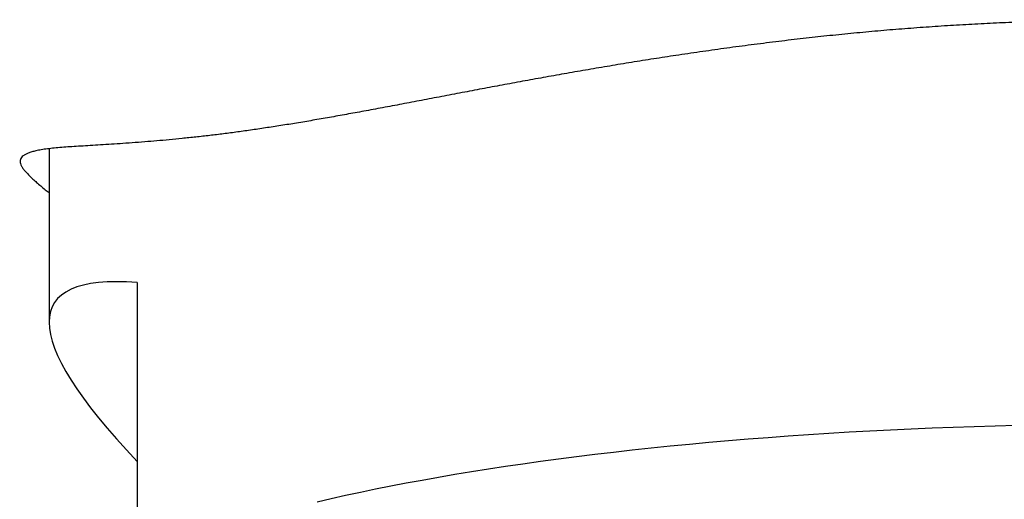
# Model space of a CAD drawing. Header units: millimetres. Extents: x 8 to 613, y 12 to 425.
# Tile 17 of 35: x 303.02 to 313.75, y 403.31 to 408.54. Entities that reach past the tile are written whole.
import ezdxf

# ---------------------------------------------------------------- set-up
doc = ezdxf.new("R2010")
doc.units = ezdxf.units.MM

msp = doc.modelspace()

# ---------------------------------------------------------------- linework, layer by layer
at = {"color": 7, "linetype": 'Continuous', "lineweight": 30}
for p, q in [((303.337, 407.134), (303.337, 405.241)), ((304.297, 405.674), (304.297, 402.626))]:
    msp.add_line(p, q, dxfattribs=at)
at = {"color": 7, "linetype": 'Continuous', "lineweight": 30, "flags": 128}
msp.add_lwpolyline([(313.882, 404.116), (313.652, 404.109), (313.422, 404.102), (313.193, 404.095), (312.965, 404.086), (312.738, 404.076), (312.512, 404.065), (312.286, 404.054), (312.062, 404.041), (311.839, 404.028), (311.618, 404.013), (311.397, 403.998), (311.178, 403.982), (310.961, 403.965), (310.746, 403.947), (310.532, 403.928), (310.32, 403.909), (310.109, 403.888), (309.901, 403.867), (309.695, 403.845), (309.491, 403.822), (309.289, 403.798), (309.089, 403.773), (308.892, 403.748), (308.697, 403.722), (308.504, 403.695), (308.314, 403.667), (308.127, 403.639), (307.942, 403.609), (307.761, 403.579), (307.582, 403.549), (307.406, 403.517), (307.232, 403.485), (307.062, 403.452), (306.896, 403.419), (306.732, 403.384), (306.571, 403.35), (306.414, 403.314), (306.26, 403.278)], dxfattribs=at)
at = {"color": 7, "linetype": 'Continuous', "lineweight": 30}
msp.add_ellipse((315.272, 398.501), major_axis=(11.886, -6.938), ratio=0.156367, start_param=2.828787, end_param=3.636439, dxfattribs=at)
for points, knots in [([(315.274, 408.542), (315.179, 408.542), (314.989, 408.54), (314.705, 408.537), (314.42, 408.531), (314.141, 408.524), (313.867, 408.514), (313.599, 408.502), (313.332, 408.488), (313.065, 408.472), (312.8, 408.453), (312.536, 408.433), (312.274, 408.41), (312.012, 408.385), (311.753, 408.358), (311.491, 408.329), (311.226, 408.297), (310.959, 408.263), (310.694, 408.228), (310.432, 408.19), (310.177, 408.153), (309.929, 408.115), (309.688, 408.076), (309.45, 408.037), (309.215, 407.997), (308.983, 407.957), (308.754, 407.916), (308.528, 407.875), (308.305, 407.834), (308.085, 407.793), (307.865, 407.751), (307.645, 407.709), (307.426, 407.667), (307.211, 407.626), (307, 407.587), (306.797, 407.549), (306.603, 407.513), (306.417, 407.48), (306.235, 407.448), (306.058, 407.418), (305.885, 407.39), (305.717, 407.364), (305.553, 407.34), (305.393, 407.317), (305.239, 407.297), (305.087, 407.278), (304.936, 407.261), (304.789, 407.246), (304.647, 407.232), (304.511, 407.22), (304.375, 407.209), (304.241, 407.198), (304.11, 407.189), (303.986, 407.181), (303.869, 407.174), (303.759, 407.167), (303.657, 407.161), (303.563, 407.155), (303.474, 407.149), (303.393, 407.141), (303.318, 407.133), (303.251, 407.123), (303.195, 407.112), (303.148, 407.1), (303.11, 407.087), (303.079, 407.073), (303.054, 407.057), (303.036, 407.039), (303.025, 407.019), (303.021, 406.996), (303.024, 406.972), (303.034, 406.946), (303.046, 406.928), (303.053, 406.919)], [0, 0, 0, 0, 0.01407, 0.028139, 0.042239, 0.05634, 0.069703, 0.083071, 0.096442, 0.10981, 0.123173, 0.136536, 0.149904, 0.163274, 0.176642, 0.190005, 0.204066, 0.218133, 0.232202, 0.246269, 0.26033, 0.273635, 0.286945, 0.300257, 0.313567, 0.326872, 0.340178, 0.353489, 0.366802, 0.380112, 0.393418, 0.407411, 0.421411, 0.435412, 0.449411, 0.463404, 0.476561, 0.489723, 0.502886, 0.516048, 0.529204, 0.542362, 0.555524, 0.568689, 0.581852, 0.595009, 0.608942, 0.622881, 0.636822, 0.650761, 0.664694, 0.680231, 0.695773, 0.711315, 0.726852, 0.742387, 0.757927, 0.773467, 0.789002, 0.805193, 0.82139, 0.837586, 0.853777, 0.868287, 0.882804, 0.897322, 0.911838, 0.926348, 0.941074, 0.955806, 0.970541, 0.985274, 1, 1, 1, 1]), ([(303.053, 406.919), (303.059, 406.911), (303.072, 406.895), (303.097, 406.867), (303.126, 406.836), (303.161, 406.803), (303.201, 406.767), (303.246, 406.729), (303.291, 406.691), (303.323, 406.666), (303.337, 406.655)], [0, 0, 0, 0, 0.128971, 0.257995, 0.387037, 0.516061, 0.645032, 0.773998, 0.903016, 1, 1, 1, 1])]:
    msp.add_open_spline(points, degree=3, knots=knots, dxfattribs=at)

doc.saveas('drawing.dxf')
